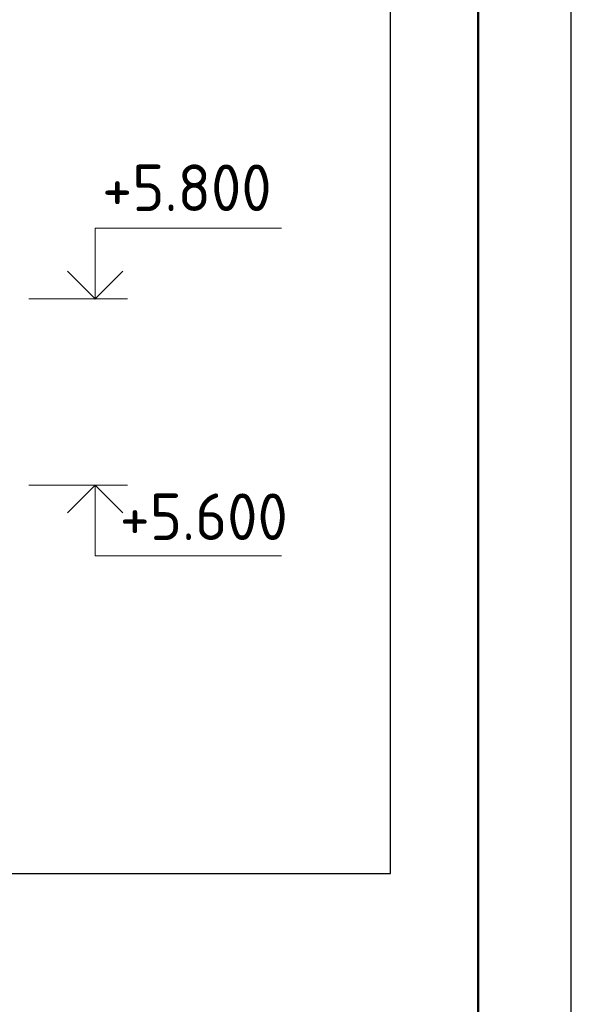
# Model space of a CAD drawing. Header units: millimetres. Extents: x 0 to 21000, y -5 to 14855.
# Tile 23 of 24: x 19521 to 21000, y 7060 to 9703. Entities that reach past the tile are written whole.
import ezdxf

# ---------------------------------------------------------------- set-up
doc = ezdxf.new("R2010")
doc.units = ezdxf.units.MM
doc.layers.add('Standard', color=7, linetype='Continuous', lineweight=25)
doc.styles.add('ISOCPEUR', font='txt')

msp = doc.modelspace()

# ---------------------------------------------------------------- linework, layer by layer
at = {"layer": 'Standard', "color": 7, "linetype": 'Continuous', "lineweight": 13, "transparency": 33554687}
for p, q in [((19545, 8953.4), (19810, 8953.4)), ((19545, 8453.4), (19810, 8453.4))]:
    msp.add_line(p, q, dxfattribs=at)
for points in [[(0, 14855), (0, 2100), (21000, 2100), (21000, 14855)], [(19722.9, 8953.4), (19722.9, 9143.4), (20222.9, 9143.4)], [(19722.9, 8453.4), (19722.9, 8263.4), (20222.9, 8263.4)]]:
    msp.add_lwpolyline(points, dxfattribs=at)
at = {"layer": 'Standard', "color": 7, "linetype": 'Continuous', "lineweight": 25, "transparency": 33554687}
msp.add_lwpolyline([(0, 0), (21000, 0), (21000, 14850), (0, 14850), (0, 0)], close=True, dxfattribs=at)
at = {"layer": 'Standard', "color": 7, "linetype": 'Continuous', "lineweight": 50, "transparency": 33554687}
msp.add_lwpolyline([(1000, 14600), (20750, 14600), (20750, 250), (1000, 250), (1000, 14600)], close=True, dxfattribs=at)
at = {"layer": 'Standard', "color": 254, "linetype": 'Continuous', "lineweight": 25, "true_color": 0xc4c4ff, "transparency": 33554687}
msp.add_lwpolyline([(1561.4, 7410.9), (20514.7, 7410.9), (20514.7, 13946.1), (1561.4, 13946.1), (1561.4, 7410.9)], dxfattribs=at)
at = {"layer": 'Standard', "color": 7, "linetype": 'Continuous', "lineweight": 35, "transparency": 33554687}
for points in [[(19648.6, 9027.7), (19722.9, 8953.4), (19797.1, 9027.7)], [(19648.6, 8379.2), (19722.9, 8453.4), (19797.1, 8379.2)]]:
    msp.add_lwpolyline(points, dxfattribs=at)

# ---------------------------------------------------------------- texts
at = {"layer": 'Standard', "color": 7, "linetype": 'Continuous', "lineweight": 25, "transparency": 33554687, "char_height": 125, "attachment_point": 7, "style": 'ISOCPEUR'}
for s, insert, width in [('\\W0.95;+5.800', (19741.6, 9189.3), 533.936), ('\\W0.95;+5.600', (19788.6, 8306.2), 533.925)]:
    msp.add_mtext(s, dxfattribs=dict(at, insert=insert, width=width))

doc.saveas('drawing.dxf')
